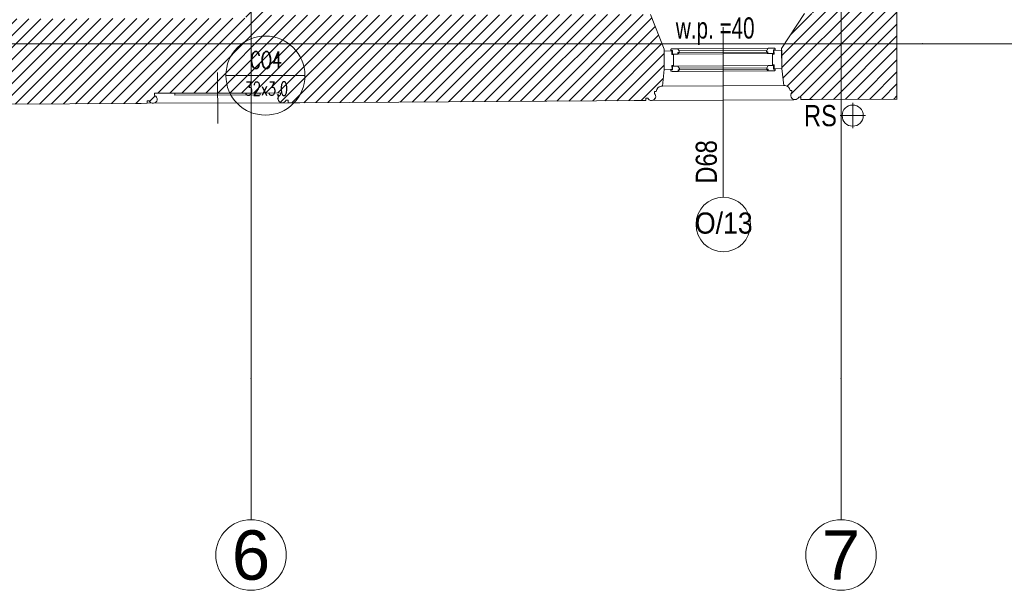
# Model space of a CAD drawing. Header units: millimetres. Extents: x -573548 to 674770, y -210017 to -47794.
# Tile 51 of 234: x 112037 to 119021, y -158895 to -154851. Entities that reach past the tile are written whole.
import ezdxf
from ezdxf.enums import TextEntityAlignment as Align

# ---------------------------------------------------------------- set-up
doc = ezdxf.new("R2010")
doc.units = ezdxf.units.MM
for name, color, linetype, lineweight in [('_S_CO_OPIS_PION', 7, 'Continuous', 13), ('A.05 RZUT 1 PIĘTRA_is$0$A-OKNA-OPIS_Nr_pióra__2', 8, 'Continuous', 9), ('A.05 RZUT 1 PIĘTRA_is$0$A-OKNA-OPIS_Nr_pióra__8', 8, 'Continuous', 9), ('A.05 RZUT 1 PIĘTRA_is$0$detalokna_Nr_pióra__1', 8, 'Continuous', 9), ('A.05 RZUT 1 PIĘTRA_is$0$detalokna_Nr_pióra__41', 8, 'Continuous', 9), ('A.05 RZUT 1 PIĘTRA_is$0$Drawing & Figure_Nr_pióra__18', 8, 'Continuous', 9), ('A.05 RZUT 1 PIĘTRA_is$0$OKNO_DETAL_Nr_pióra__1', 8, 'Continuous', 9), ('A.05 RZUT 1 PIĘTRA_is$0$OKNO_DETAL_Nr_pióra__41', 8, 'Continuous', 9), ('A.05 RZUT 1 PIĘTRA_is$0$OKNO_DETAL_Nr_pióra__8', 8, 'Continuous', 9), ('A.05 RZUT 1 PIĘTRA_is$0$opisy inne_Nr_pióra__1', 8, 'Continuous', 9), ('A.05 RZUT 1 PIĘTRA_is$0$OSIE_Nr_pióra__1', 8, 'Continuous', 9), ('A.05 RZUT 1 PIĘTRA_is$0$PARAPET_Nr_pióra__7', 8, 'Continuous', 9), ('A.05 RZUT 1 PIĘTRA_is$0$RURY SPUSTOWE_Nr_pióra__3', 8, 'Continuous', 9), ('A.05 RZUT 1 PIĘTRA_is$0$Structural - Bearing_Nr_pióra__21', 8, 'Continuous', 9), ('A.05 RZUT 1 PIĘTRA_is$0$Structural - Grid', 8, 'Continuous', 9), ('A.05 RZUT 1 PIĘTRA_is$0$Structural - Grid_Nr_pióra__17', 8, 'Continuous', 9), ('A.05 RZUT 1 PIĘTRA_is$0$ściany_Nr_pióra__3', 8, 'Continuous', 9)]:
    doc.layers.add(name, color=color, linetype=linetype, lineweight=lineweight)
doc.styles.add('A.05 RZUT 1 PIĘTRA_is$0$STYL_AUTOMATYCZNY_1', font='arial.ttf')
doc.styles.add('A.05 RZUT 1 PIĘTRA_is$0$STYL_AUTOMATYCZNY_4', font='arial.ttf', dxfattribs={"width": 0.8})
doc.styles.add('A.05 RZUT 1 PIĘTRA_is$0$STYL_AUTOMATYCZNY_5', font='arial.ttf', dxfattribs={"width": 0.7})
doc.styles.add('A.05 RZUT 1 PIĘTRA_is$0$STYL_AUTOMATYCZNY_6', font='arial.ttf', dxfattribs={"width": 0.9})
doc.styles.add('JOLARD', font='complex.shx', dxfattribs={"width": 0.7})
pattern_1 = [(45, (0, 0), (-42.426407, 42.426407), [])]

# ---------------------------------------------------------------- blocks, each defined once
blk = doc.blocks.new('A.05 RZUT 1 PIĘTRA_is$0$Standardowy znacznik osi')
at = {"layer": 'A.05 RZUT 1 PIĘTRA_is$0$Structural - Grid_Nr_pióra__17'}
for q in [(0, 0), (17855.4, 0)]:
    blk.add_line((1000, 0), q, dxfattribs=at)
blk.add_circle((-250, 0), 250, dxfattribs=at)
blk.add_point((1000, 0), dxfattribs=at)
blk.add_point((1000, 0), dxfattribs=at)
at = {"layer": 'A.05 RZUT 1 PIĘTRA_is$0$Structural - Grid_Nr_pióra__17', "style": 'A.05 RZUT 1 PIĘTRA_is$0$STYL_AUTOMATYCZNY_1'}
for tag, p in [('AC_MarkerText_1_0', (5, -80)), ('AC_MarkerText_1_1', (19360.4, -80))]:
    blk.add_attdef(tag, text='', height=350, rotation=270, dxfattribs=at).set_placement(p, align=Align.TOP_CENTER)
blk = doc.blocks.new('A.05 RZUT 1 PIĘTRA_is$0$Standardowy znacznik osi_2')
at = {"layer": 'A.05 RZUT 1 PIĘTRA_is$0$Structural - Grid_Nr_pióra__17'}
for q in [(0, 0), (17853.1, 0)]:
    blk.add_line((1000, 0), q, dxfattribs=at)
blk.add_circle((-250, 0), 250, dxfattribs=at)
blk.add_point((1000, 0), dxfattribs=at)
blk.add_point((1000, 0), dxfattribs=at)
at = {"layer": 'A.05 RZUT 1 PIĘTRA_is$0$Structural - Grid_Nr_pióra__17', "style": 'A.05 RZUT 1 PIĘTRA_is$0$STYL_AUTOMATYCZNY_1'}
for tag, p in [('AC_MarkerText_1_0', (5, -80)), ('AC_MarkerText_1_1', (19358.1, -80))]:
    blk.add_attdef(tag, text='', height=350, rotation=270, dxfattribs=at).set_placement(p, align=Align.TOP_CENTER)
blk = doc.blocks.new('A.05 RZUT 1 PIĘTRA_is$0$Standardowy znacznik osi_3')
at = {"layer": 'A.05 RZUT 1 PIĘTRA_is$0$Structural - Grid_Nr_pióra__17'}
for q in [(0, 0), (40906.6, 0)]:
    blk.add_line((2962.2, 0), q, dxfattribs=at)
blk.add_point((2962.2, 0), dxfattribs=at)
blk.add_point((2962.2, 0), dxfattribs=at)
at = {"layer": 'A.05 RZUT 1 PIĘTRA_is$0$Structural - Grid_Nr_pióra__17', "style": 'A.05 RZUT 1 PIĘTRA_is$0$STYL_AUTOMATYCZNY_1'}
for tag, p in [('AC_MarkerText_1_0', (-250, -335)), ('AC_MarkerText_1_1', (44118.7, -335))]:
    blk.add_attdef(tag, text='', height=350, rotation=180, dxfattribs=at).set_placement(p, align=Align.TOP_CENTER)
blk = doc.blocks.new('A.05 RZUT 1 PIĘTRA_is')
at = {"layer": 'A.05 RZUT 1 PIĘTRA_is$0$Drawing & Figure_Nr_pióra__18'}
h = blk.add_hatch(dxfattribs=at)
h.set_pattern_fill('Common_Brick_0001', color=256, style=0, pattern_type=2)
h.set_pattern_definition(pattern_1)
h.paths.add_polyline_path([(116298.3, -99997), (116284.3, -99997), (116284.3, -100127), (116284.4, -100127), (117944.1, -100117), (117944.1, -104807), (117886.9, -104807.4), (117725.9, -105055.8), (117726.7, -105198.4), (117740.8, -105318.3), (117750.3, -105318.2, -0.383982), (117786, -105353.3), (117798.4, -105353.3), (117798.5, -105368.3, 1.205804), (117846.5, -105400.2), (117861.3, -105400.1), (117861.4, -105417.5), (117944, -105417), (118543.7, -105413.4), (118544.1, -99880.6), (118526.7, -99880.6), (118526.7, -99865.9, 1.205804), (118494.5, -99818), (118479.5, -99818), (118479.5, -99805.7, -0.383982), (118444.1, -99770.2), (118444.1, -99760.7), (118324.1, -99747.3), (118194.1, -99747.3), (118181.6, -99747.3), (117944.1, -99812.4), (117944.1, -99986.9), (117719.1, -99988.3), (117719.1, -99988.7)])
h = blk.add_hatch(dxfattribs=at)
h.set_pattern_fill('Common_Brick_0001', color=256, style=0, pattern_type=2)
h.set_pattern_definition(pattern_1)
h.paths.add_polyline_path([(111169, -104848), (111078.9, -105102.1), (111079.8, -105238.5), (111093.8, -105358.4), (111103.4, -105358.4, -0.383982), (111139.1, -105393.5), (111151.4, -105393.4), (111151.5, -105408.4, 1.205804), (111199.5, -105440.3), (111214.3, -105440.2), (111214.4, -105457.7), (111297.1, -105457.2), (111297.3, -105457.1), (113184.3, -105444.1), (113225.6, -105444), (113225.5, -105426.5), (113240.3, -105426.4, 0.263086), (113263.3, -105443.8), (113271.3, -105443.8, 0.761796), (113278.6, -105387.7), (113278.5, -105372.8), (113725.3, -105371.2), (114172.1, -105369.5), (114172.2, -105384.4, 0.761796), (114179.9, -105440.4), (114187.8, -105440.4, 0.263086), (114210.7, -105422.8), (114225.5, -105422.8), (114225.6, -105440.3), (114308.2, -105439.9), (116761.7, -105424.2), (116761.6, -105406.7), (116776.3, -105406.6, 1.205804), (116824, -105374.1), (116823.9, -105359.1), (116836.2, -105359.1, -0.383982), (116871.5, -105323.5), (116881, -105323.5), (116893.6, -105203.4), (116892.8, -105060.8), (116795.3, -104814), (114084.3, -104820.4), (114085.5, -104584.5), (114085.8, -104584.5), (114087.2, -104362.2), (114088.5, -104162.2), (114106.6, -101286.9), (114113.8, -100140.1), (114813.7, -100135.9), (115334.3, -100132.7), (115321.7, -100127), (115334.3, -100127), (115334.3, -99997), (115321.5, -99997), (115144.1, -100010.9), (115144.1, -100003.9), (115059.1, -100004.4), (114813.7, -100005.9), (114124.1, -100010), (114124, -99958.8), (113634.3, -99958.4), (113634.3, -99958.8, -0.0001), (113634, -99958.4), (113589.1, -99958.4), (113509.1, -99958.3), (113509.1, -99961), (113419.1, -99960.9), (113419.1, -99958.3), (112864.4, -99957.8), (112864.4, -100087.8), (112864.4, -100142.9), (112838.3, -100727.8), (113924.9, -100721.2), (113924.9, -101286.9), (113924.9, -104162.2), (113924.9, -104362.2), (113924.9, -104841.3), (113684.1, -104841.9), (113604.1, -104842.1), (113514.1, -104842.3)])
at = {"layer": 'A.05 RZUT 1 PIĘTRA_is$0$A-OKNA-OPIS_Nr_pióra__8'}
blk.add_line((117311.5, -104904.4), (117311.5, -106109.6), dxfattribs=at)
blk.add_circle((117311.5, -106302.6), 193, dxfattribs=at)
at = {"layer": 'A.05 RZUT 1 PIĘTRA_is$0$detalokna_Nr_pióra__1'}
for p, q in [((116881, -105323.5), (117740.8, -105318.3)), ((116807.1, -105424.4), (117811.2, -105418.3))]:
    blk.add_line(p, q, dxfattribs=at)
at = {"layer": 'A.05 RZUT 1 PIĘTRA_is$0$detalokna_Nr_pióra__41'}
for points in [[(116958, -105176), (116957.6, -105099), (116958, -105176), (116948, -105176.1), (116948.2, -105203.1), (116893.6, -105203.4), (116892.9, -105073.4), (116947.4, -105073.1), (116947.6, -105099.1), (116957.6, -105099)], [(117662, -105171.7), (117661.6, -105094.7), (117662, -105171.7), (117672, -105171.7), (117672.2, -105198.7), (117726.7, -105198.4), (117726, -105068.4), (117671.4, -105068.7), (117671.6, -105094.7), (117661.6, -105094.7)]]:
    blk.add_lwpolyline(points, dxfattribs=at)
at = {"layer": 'A.05 RZUT 1 PIĘTRA_is$0$OKNO_DETAL_Nr_pióra__1'}
for p, q in [((116989.5, -105057), (117629.1, -105053.2)), ((116990.5, -105095), (117628.6, -105091.1)), ((116999.4, -105073), (117619.4, -105069.3)), ((116990.3, -105179.6), (117629.8, -105175.7)), ((116991.3, -105217.5), (117629.3, -105213.7)), ((117000.2, -105195.5), (117620.1, -105191.8))]:
    blk.add_line(p, q, dxfattribs=at)
at = {"layer": 'A.05 RZUT 1 PIĘTRA_is$0$OKNO_DETAL_Nr_pióra__41'}
for p, q in [((116990.5, -105085), (117628.5, -105081.2)), ((116990.5, -105095), (116999.2, -105085)), ((117628.6, -105091.2), (117619.7, -105081.2)), ((116991.2, -105207.6), (117629.2, -105203.7)), ((116991.3, -105217.6), (117000, -105207.5)), ((117629.3, -105213.7), (117620.5, -105203.8))]:
    blk.add_line(p, q, dxfattribs=at)
for points in [[(116947.3, -105057.3, 0.414214), (116939.4, -105065.3), (116939.4, -105069.4), (116951.4, -105069.3), (116951.6, -105095.3), (116990.5, -105095), (116990.5, -105083), (116999.5, -105083), (116999.4, -105073), (116998.4, -105073), (116989.5, -105057)], [(117671.3, -105052.9, -0.414214), (117679.4, -105060.9), (117679.4, -105064.9), (117667.4, -105065), (117667.5, -105091), (117628.6, -105091.2), (117628.5, -105079.2), (117619.5, -105079.2), (117619.4, -105069.3), (117620.4, -105069.3), (117629.1, -105053.2)], [(116966.2, -105179.7), (116952.1, -105179.8), (116952.2, -105205.8), (116940.2, -105205.8), (116940.2, -105209.9, 0.414214), (116948.3, -105217.8), (116966.5, -105217.7), (116991.3, -105217.6), (116991.2, -105205.6), (117000.2, -105205.5), (117000.2, -105195.5), (116999.2, -105195.6), (116990.3, -105179.6)], [(117653.9, -105175.6), (117668.1, -105175.5), (117668.2, -105201.4), (117680.2, -105201.4), (117680.2, -105205.4, -0.414214), (117672.3, -105213.5), (117654.1, -105213.6), (117629.3, -105213.7), (117629.2, -105201.7), (117620.2, -105201.8), (117620.1, -105191.8), (117621.1, -105191.8), (117629.8, -105175.7)]]:
    blk.add_lwpolyline(points, format="xyb", close=True, dxfattribs=at)
at = {"layer": 'A.05 RZUT 1 PIĘTRA_is$0$OKNO_DETAL_Nr_pióra__8'}
for p, q in [((113726.1, -105587.7), (113724.8, -105225.8)), ((114225.6, -105440.3), (113225.6, -105444))]:
    blk.add_line(p, q, dxfattribs=at)
at = {"layer": 'A.05 RZUT 1 PIĘTRA_is$0$OSIE_Nr_pióra__1'}
for p, q in [((118229.7, -105620.9), (118229.7, -105440.9)), ((118139.7, -105530.9), (118319.7, -105530.9))]:
    blk.add_line(p, q, dxfattribs=at)
at = {"layer": 'A.05 RZUT 1 PIĘTRA_is$0$RURY SPUSTOWE_Nr_pióra__3'}
blk.add_circle((118229.7, -105530.9), 75, dxfattribs=at)
at = {"layer": 'A.05 RZUT 1 PIĘTRA_is$0$Structural - Bearing_Nr_pióra__21'}
for p, q in [((118544.1, -99880.6), (118543.7, -105413.4)), ((116892.8, -105060.8), (116795.3, -104814)), ((117725.9, -105055.8), (117886.9, -104807.4)), ((113184.3, -105444.1), (111214.4, -105457.7)), ((116761.7, -105424.2), (114308.2, -105439.9)), ((118544.1, -105413.4), (117861.4, -105417.5))]:
    blk.add_line(p, q, dxfattribs=at)
for points in [[(116679, -105424.7), (116761.7, -105424.2), (116761.6, -105406.7), (116776.3, -105406.6, 1.205804), (116824, -105374.1), (116823.9, -105359.1), (116836.2, -105359.1, -0.383982), (116871.5, -105323.5), (116881, -105323.5), (116893.6, -105203.4), (116892.8, -105060.8)], [(117944, -105417), (117861.4, -105417.5), (117861.3, -105400.1), (117846.5, -105400.2, -1.205804), (117798.5, -105368.3), (117798.4, -105353.3), (117786, -105353.3, 0.383982), (117750.3, -105318.2), (117740.8, -105318.3), (117726.7, -105198.4), (117725.9, -105055.8)], [(113142.9, -105444.3), (113225.6, -105444), (113225.5, -105426.5), (113240.3, -105426.4, 1.478383), (113278.6, -105387.7), (113278.5, -105372.8), (113725.3, -105371.2)], [(114308.2, -105439.9), (114225.6, -105440.3), (114225.5, -105422.8), (114210.7, -105422.8, -1.478383), (114172.2, -105384.4), (114172.1, -105369.5), (113725.3, -105371.2)]]:
    blk.add_lwpolyline(points, format="xyb", dxfattribs=at)
blk.add_lwpolyline([(114026.7, -105371.1), (113421.8, -105373.4), (113421.9, -105386.6), (114026.7, -105384.3)], close=True, dxfattribs=at)
at = {"layer": 'A.05 RZUT 1 PIĘTRA_is$0$ściany_Nr_pióra__3'}
blk.add_line((117725.9, -105061.9), (117726, -105068.4), dxfattribs=at)
at = {"layer": 'A.05 RZUT 1 PIĘTRA_is$0$Structural - Grid'}
ref = blk.add_blockref('A.05 RZUT 1 PIĘTRA_is$0$Standardowy znacznik osi', (113962.3, -108395.1), dxfattribs=dict(at, zscale=1000, rotation=90))
ref.add_attrib('AC_MarkerText_1', '6', dxfattribs={"layer": 'A.05 RZUT 1 PIĘTRA_is$0$Structural - Grid_Nr_pióra__17', "color": 20, "lineweight": 15, "true_color": 0xf73328, "height": 350, "rotation": 360, "style": 'A.05 RZUT 1 PIĘTRA_is$0$STYL_AUTOMATYCZNY_1'}).set_placement((113962.3, -108470.1), align=Align.TOP_CENTER)
ref = blk.add_blockref('A.05 RZUT 1 PIĘTRA_is$0$Standardowy znacznik osi_2', (118146.9, -108395.1), dxfattribs=dict(at, zscale=1000, rotation=90))
ref.add_attrib('AC_MarkerText_1', '7', dxfattribs={"layer": 'A.05 RZUT 1 PIĘTRA_is$0$Structural - Grid_Nr_pióra__17', "color": 20, "lineweight": 15, "true_color": 0xf73328, "height": 350, "rotation": 360, "style": 'A.05 RZUT 1 PIĘTRA_is$0$STYL_AUTOMATYCZNY_1'}).set_placement((118146.9, -108470.1), align=Align.TOP_CENTER)
at = {"layer": 'A.05 RZUT 1 PIĘTRA_is$0$Structural - Grid', "zscale": 1000, "rotation": 180}
blk.add_blockref('A.05 RZUT 1 PIĘTRA_is$0$Standardowy znacznik osi_3', (121686.6, -105021.8), dxfattribs=at)
at = {"layer": 'A.05 RZUT 1 PIĘTRA_is$0$A-OKNA-OPIS_Nr_pióra__2', "insert": (117192.4, -105859.5), "char_height": 150, "attachment_point": 5, "rotation": 90, "style": 'A.05 RZUT 1 PIĘTRA_is$0$STYL_AUTOMATYCZNY_4'}
blk.add_mtext('\\A1;{\\pqc;\\fArial|b0|i0|c238|p0;\\W0.800000;D68}', dxfattribs=at)
at = {"layer": 'A.05 RZUT 1 PIĘTRA_is$0$A-OKNA-OPIS_Nr_pióra__2', "insert": (117315.5, -106293.6), "char_height": 150, "attachment_point": 5, "style": 'A.05 RZUT 1 PIĘTRA_is$0$STYL_AUTOMATYCZNY_6'}
blk.add_mtext('\\A1;{\\pqc;\\fArial|b0|i0|c238|p0;\\W0.900000;O/13}', dxfattribs=at)
at = {"layer": 'A.05 RZUT 1 PIĘTRA_is$0$opisy inne_Nr_pióra__1', "insert": (118000.9, -105532.2), "char_height": 150, "attachment_point": 5, "style": 'A.05 RZUT 1 PIĘTRA_is$0$STYL_AUTOMATYCZNY_4'}
blk.add_mtext('\\A1;{\\pqc;\\fArial|b0|i0|c238|p0;\\W0.800000;RS}', dxfattribs=at)
at = {"layer": 'A.05 RZUT 1 PIĘTRA_is$0$PARAPET_Nr_pióra__7', "insert": (117254.5, -104932.6), "char_height": 150, "attachment_point": 5, "style": 'A.05 RZUT 1 PIĘTRA_is$0$STYL_AUTOMATYCZNY_5'}
blk.add_mtext('\\A1;{\\pqc;\\fArial|b0|i0|c238|p0;\\W0.700000;w.p. =40}', dxfattribs=at)

msp = doc.modelspace()

# ---------------------------------------------------------------- linework, layer by layer
at = {"layer": '_S_CO_OPIS_PION', "lineweight": 9, "ltscale": 50}
msp.add_line((113499.7, -155247.5, 0), (114060, -155247.5, 0), dxfattribs=at)
msp.add_circle((113779.8, -155247.5, 0), 280.2, dxfattribs=at)

# ---------------------------------------------------------------- block references
at = {"color": 150}
msp.add_blockref('A.05 RZUT 1 PIĘTRA_is', (-284.4, -50000), dxfattribs=at)

# ---------------------------------------------------------------- texts
at = {"layer": '_S_CO_OPIS_PION', "lineweight": 9, "ltscale": 50, "style": 'JOLARD', "width": 0.7}
for s, height, p in [('CO4', 120, (113785, -155137.9, 0)), ('32x3,0', 96, (113786.7, -155339.8, 0))]:
    msp.add_text(s, height=height, dxfattribs=at).set_placement(p, align=Align.MIDDLE_CENTER)

doc.saveas('drawing.dxf')
